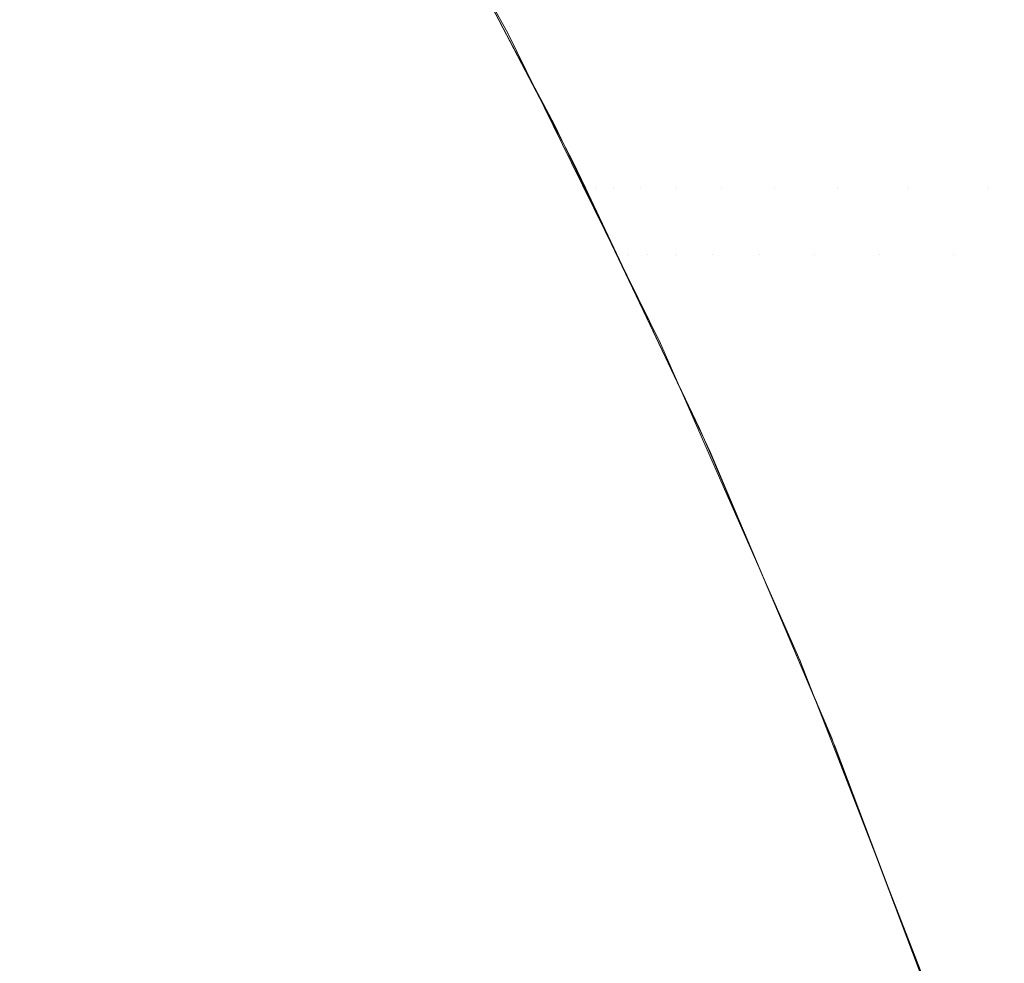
# Model space of a CAD drawing. Header units: centimetres. Extents: x -26.3 to 27.5, y 4.2 to 67.9.
# Tile 198 of 256: x -8.204 to -8.1916, y 5.9347 to 5.9466. Entities that reach past the tile are written whole.
import ezdxf

# ---------------------------------------------------------------- set-up
doc = ezdxf.new("R2010")
doc.units = ezdxf.units.CM
doc.header["$LTSCALE"] = 2.54
doc.layers.add('Lucido design-1', color=7, linetype='Continuous')

# ---------------------------------------------------------------- blocks, each defined once
blk = doc.blocks.new('Gruppo-2-1')
at = {"color": 7, "linetype": 'Continuous', "lineweight": 9}
for points, invisible_edges in [([(-8.204978, 5.95043, -1111.742909), (-8.20292, 5.946923, -1111.742909), (-8.204025, 5.946306, -1111.746829), (-8.206056, 5.949767, -1111.746829)], 15), ([(-8.200017, 5.950164, -1147.818524), (-8.197921, 5.946343, -1147.818524), (-8.198157, 5.94622, -1147.822656), (-8.200248, 5.950031, -1147.822656)], 15), ([(-8.198905, 5.948335, -1147.814164), (-8.197836, 5.946387, -1147.814164), (-8.197921, 5.946343, -1147.818524), (-8.200017, 5.950164, -1147.818524)], 14), ([(-8.200248, 5.950031, -1147.822656), (-8.198157, 5.94622, -1147.822656), (-8.198544, 5.946018, -1147.826771), (-8.200626, 5.949813, -1147.826771)], 15), ([(-8.200626, 5.949813, -1147.826771), (-8.198544, 5.946018, -1147.826771), (-8.199081, 5.945739, -1147.83086), (-8.20115, 5.94951, -1147.83086)], 15), ([(-8.20115, 5.94951, -1147.83086), (-8.199081, 5.945739, -1147.83086), (-8.199767, 5.945382, -1147.834917), (-8.20182, 5.949123, -1147.834917)], 15), ([(-8.198884, 5.948346, -1111.514164), (-8.199345, 5.949284, -1111.510471), (-8.197818, 5.946466, -1111.510521)], 11), ([(-8.197639, 5.946466, -1111.506882), (-8.197818, 5.946466, -1111.510521), (-8.199345, 5.949284, -1111.510471), (-8.199164, 5.949284, -1111.506782)], 15), ([(-8.197341, 5.946466, -1111.503251), (-8.197639, 5.946466, -1111.506882), (-8.199164, 5.949284, -1111.506782), (-8.198862, 5.949284, -1111.503101)], 15), ([(-8.196925, 5.946466, -1111.499631), (-8.197341, 5.946466, -1111.503251), (-8.198862, 5.949284, -1111.503101), (-8.19844, 5.949284, -1111.499432)], 15), ([(-8.19639, 5.946466, -1111.496027), (-8.196925, 5.946466, -1111.499631), (-8.19844, 5.949284, -1111.499432), (-8.197898, 5.949284, -1111.495778)], 15), ([(-8.195738, 5.946466, -1111.492443), (-8.19639, 5.946466, -1111.496027), (-8.197898, 5.949284, -1111.495778), (-8.197237, 5.949284, -1111.492145)], 15), ([(-8.194969, 5.946466, -1111.488881), (-8.195738, 5.946466, -1111.492443), (-8.197237, 5.949284, -1111.492145), (-8.196457, 5.949284, -1111.488534)], 15), ([(-8.194084, 5.946466, -1111.485347), (-8.194969, 5.946466, -1111.488881), (-8.196457, 5.949284, -1111.488534), (-8.19556, 5.949284, -1111.484952)], 15), ([(-8.193083, 5.946466, -1111.481844), (-8.194084, 5.946466, -1111.485347), (-8.19556, 5.949284, -1111.484952), (-8.194545, 5.949284, -1111.4814)], 15), ([(-8.191969, 5.946466, -1111.478375), (-8.193083, 5.946466, -1111.481844), (-8.194545, 5.949284, -1111.4814), (-8.193416, 5.949284, -1111.477884)], 15), ([(-8.190741, 5.946466, -1111.474944), (-8.191969, 5.946466, -1111.478375), (-8.193416, 5.949284, -1111.477884), (-8.192171, 5.949284, -1111.474406)], 15), ([(-8.189402, 5.946466, -1111.471556), (-8.190741, 5.946466, -1111.474944), (-8.192171, 5.949284, -1111.474406), (-8.190814, 5.949284, -1111.470971)], 15), ([(-25.986537, 5.949078, -1111.026917), (-25.986537, 5.946378, -1111.025479), (27.113463, 5.946378, -1111.025479), (27.113463, 5.949078, -1111.026917)], 10), ([(-25.986537, 5.949078, -1147.126917), (-25.986537, 5.946378, -1147.125479), (27.113463, 5.946378, -1147.125479), (27.113463, 5.949078, -1147.126917)], 10), ([(-8.20182, 5.949123, -1147.834917), (-8.199767, 5.945382, -1147.834917), (-8.200601, 5.944948, -1147.838936), (-8.202634, 5.948654, -1147.838936)], 15), ([(-8.199319, 5.948935, -1111.718524), (-8.19733, 5.94519, -1111.718524), (-8.197567, 5.94507, -1111.722656), (-8.199551, 5.948805, -1111.722656)], 15), ([(-8.198895, 5.94834, -1111.714164), (-8.197245, 5.945232, -1111.714164), (-8.19733, 5.94519, -1111.718524), (-8.199319, 5.948935, -1111.718524)], 14), ([(-8.199551, 5.948805, -1111.722656), (-8.197567, 5.94507, -1111.722656), (-8.197957, 5.944873, -1111.726771), (-8.199932, 5.948592, -1111.726771)], 15), ([(-8.202634, 5.948654, -1147.838936), (-8.200601, 5.944948, -1147.838936), (-8.20158, 5.944438, -1147.842909), (-8.20359, 5.948102, -1147.842909)], 15), ([(-8.199932, 5.948592, -1111.726771), (-8.197957, 5.944873, -1111.726771), (-8.198498, 5.9446, -1111.73086), (-8.200461, 5.948297, -1111.73086)], 15), ([(-8.19836, 5.947344, -1147.614164), (-8.197836, 5.946387, -1147.814164), (-8.198905, 5.948335, -1147.814164)], 9), ([(-8.197245, 5.945232, -1111.714164), (-8.198895, 5.94834, -1111.714164), (-8.198884, 5.948346, -1111.514164)], 10), ([(-8.197245, 5.945232, -1111.714164), (-8.198884, 5.948346, -1111.514164), (-8.197896, 5.946456, -1111.514164)], 9), ([(-8.197818, 5.946466, -1111.510521), (-8.197896, 5.946456, -1111.514164), (-8.198884, 5.948346, -1111.514164)], 9), ([(-8.200461, 5.948297, -1111.73086), (-8.198498, 5.9446, -1111.73086), (-8.199189, 5.944252, -1111.734917), (-8.201137, 5.94792, -1111.734917)], 15), ([(-8.20359, 5.948102, -1147.842909), (-8.20158, 5.944438, -1147.842909), (-8.202702, 5.943854, -1147.846829), (-8.204685, 5.947469, -1147.846829)], 15), ([(-8.201137, 5.94792, -1111.734917), (-8.199189, 5.944252, -1111.734917), (-8.200028, 5.943829, -1111.738936), (-8.201957, 5.947461, -1111.738936)], 15), ([(-8.204685, 5.947469, -1147.846829), (-8.202702, 5.943854, -1147.846829), (-8.203965, 5.943196, -1147.850691), (-8.205919, 5.946757, -1147.850691)], 15), ([(-8.201957, 5.947461, -1111.738936), (-8.200028, 5.943829, -1111.738936), (-8.201013, 5.943332, -1111.742909), (-8.20292, 5.946923, -1111.742909)], 15), ([(-8.19836, 5.947344, -1147.614164), (-8.198288, 5.947352, -1147.61058), (-8.196836, 5.944441, -1147.612396)], 11), ([(-8.197836, 5.946387, -1147.814164), (-8.19836, 5.947344, -1147.614164), (-8.197008, 5.94476, -1147.614164)], 9), ([(-8.196836, 5.944441, -1147.612396), (-8.197008, 5.94476, -1147.614164), (-8.19836, 5.947344, -1147.614164)], 9), ([(-8.198288, 5.947352, -1147.61058), (-8.196793, 5.944441, -1147.610628), (-8.196836, 5.944441, -1147.612396)], 11), ([(-8.196723, 5.944441, -1147.608861), (-8.196793, 5.944441, -1147.610628), (-8.198288, 5.947352, -1147.61058), (-8.198116, 5.947352, -1147.607)], 15), ([(-8.198116, 5.947352, -1147.607), (-8.196623, 5.944441, -1147.607096), (-8.196723, 5.944441, -1147.608861)], 11), ([(-8.196496, 5.944441, -1147.605332), (-8.196623, 5.944441, -1147.607096), (-8.198116, 5.947352, -1147.607), (-8.197829, 5.947352, -1147.603428)], 15), ([(-8.197829, 5.947352, -1147.603428), (-8.19634, 5.944441, -1147.603571), (-8.196496, 5.944441, -1147.605332)], 11), ([(-8.196156, 5.944441, -1147.601812), (-8.19634, 5.944441, -1147.603571), (-8.197829, 5.947352, -1147.603428), (-8.197427, 5.947352, -1147.599866)], 15), ([(-8.197427, 5.947352, -1147.599866), (-8.195944, 5.944441, -1147.600058), (-8.196156, 5.944441, -1147.601812)], 11), ([(-8.195704, 5.944441, -1147.598305), (-8.195944, 5.944441, -1147.600058), (-8.197427, 5.947352, -1147.599866), (-8.196912, 5.947352, -1147.596319)], 15), ([(-8.196912, 5.947352, -1147.596319), (-8.195436, 5.944441, -1147.596558), (-8.195704, 5.944441, -1147.598305)], 11), ([(-8.19514, 5.944441, -1147.594814), (-8.195436, 5.944441, -1147.596558), (-8.196912, 5.947352, -1147.596319), (-8.196283, 5.947352, -1147.592791)], 15), ([(-8.196283, 5.947352, -1147.592791), (-8.194816, 5.944441, -1147.593077), (-8.19514, 5.944441, -1147.594814)], 11), ([(-8.194464, 5.944441, -1147.591343), (-8.194816, 5.944441, -1147.593077), (-8.196283, 5.947352, -1147.592791), (-8.195542, 5.947352, -1147.589284)], 15), ([(-8.195542, 5.947352, -1147.589284), (-8.194084, 5.944441, -1147.589617), (-8.194464, 5.944441, -1147.591343)], 11), ([(-8.193677, 5.944441, -1147.587895), (-8.194084, 5.944441, -1147.589617), (-8.195542, 5.947352, -1147.589284), (-8.194689, 5.947352, -1147.585803)], 15), ([(-8.194689, 5.947352, -1147.585803), (-8.193242, 5.944441, -1147.586183), (-8.193677, 5.944441, -1147.587895)], 11), ([(-8.19278, 5.944441, -1147.584474), (-8.193242, 5.944441, -1147.586183), (-8.194689, 5.947352, -1147.585803), (-8.193724, 5.947352, -1147.582352)], 15), ([(-8.193724, 5.947352, -1147.582352), (-8.192291, 5.944441, -1147.582777), (-8.19278, 5.944441, -1147.584474)], 11), ([(-8.191773, 5.944441, -1147.581084), (-8.192291, 5.944441, -1147.582777), (-8.193724, 5.947352, -1147.582352), (-8.192649, 5.947352, -1147.578932)], 15), ([(-8.192649, 5.947352, -1147.578932), (-8.19123, 5.944441, -1147.579404), (-8.191773, 5.944441, -1147.581084)], 11), ([(-8.190659, 5.944441, -1147.577728), (-8.19123, 5.944441, -1147.579404), (-8.192649, 5.947352, -1147.578932), (-8.191466, 5.947352, -1147.575549)], 15), ([(-8.20292, 5.946923, -1111.742909), (-8.201013, 5.943332, -1111.742909), (-8.202143, 5.942763, -1111.746829), (-8.204025, 5.946306, -1111.746829)], 15), ([(-8.205919, 5.946757, -1147.850691), (-8.203965, 5.943196, -1147.850691), (-8.205367, 5.942466, -1147.854488), (-8.207288, 5.945967, -1147.854488)], 15), ([(-8.197008, 5.94476, -1111.514164), (-8.197896, 5.946456, -1111.514164), (-8.197818, 5.946466, -1111.510521)], 10), ([(-8.197245, 5.945232, -1111.714164), (-8.197896, 5.946456, -1111.514164), (-8.197008, 5.94476, -1111.514164)], 9), ([(-8.197008, 5.94476, -1111.514164), (-8.197818, 5.946466, -1111.510521), (-8.196426, 5.9436, -1111.512366)], 11), ([(-8.197818, 5.946466, -1111.510521), (-8.196382, 5.9436, -1111.510568), (-8.196426, 5.9436, -1111.512366)], 11), ([(-8.196308, 5.9436, -1111.508771), (-8.196382, 5.9436, -1111.510568), (-8.197818, 5.946466, -1111.510521), (-8.197639, 5.946466, -1111.506882)], 15), ([(-8.197639, 5.946466, -1111.506882), (-8.196205, 5.9436, -1111.506976), (-8.196308, 5.9436, -1111.508771)], 11), ([(-8.196073, 5.9436, -1111.505182), (-8.196205, 5.9436, -1111.506976), (-8.197639, 5.946466, -1111.506882), (-8.197341, 5.946466, -1111.503251)], 15), ([(-8.197341, 5.946466, -1111.503251), (-8.195911, 5.9436, -1111.503392), (-8.196073, 5.9436, -1111.505182)], 11), ([(-8.19572, 5.9436, -1111.501603), (-8.195911, 5.9436, -1111.503392), (-8.197341, 5.946466, -1111.503251), (-8.196925, 5.946466, -1111.499631)], 15), ([(-8.196925, 5.946466, -1111.499631), (-8.1955, 5.9436, -1111.499819), (-8.19572, 5.9436, -1111.501603)], 11), ([(-8.195251, 5.9436, -1111.498037), (-8.1955, 5.9436, -1111.499819), (-8.196925, 5.946466, -1111.499631), (-8.19639, 5.946466, -1111.496027)], 15), ([(-8.19639, 5.946466, -1111.496027), (-8.194973, 5.9436, -1111.496261), (-8.195251, 5.9436, -1111.498037)], 11), ([(-8.194665, 5.9436, -1111.494488), (-8.194973, 5.9436, -1111.496261), (-8.19639, 5.946466, -1111.496027), (-8.195738, 5.946466, -1111.492443)], 15), ([(-8.195738, 5.946466, -1111.492443), (-8.194329, 5.9436, -1111.492723), (-8.194665, 5.9436, -1111.494488)], 11), ([(-8.193963, 5.9436, -1111.490961), (-8.194329, 5.9436, -1111.492723), (-8.195738, 5.946466, -1111.492443), (-8.194969, 5.946466, -1111.488881)], 15), ([(-8.194969, 5.946466, -1111.488881), (-8.19357, 5.9436, -1111.489208), (-8.193963, 5.9436, -1111.490961)], 11), ([(-8.193146, 5.9436, -1111.487458), (-8.19357, 5.9436, -1111.489208), (-8.194969, 5.946466, -1111.488881), (-8.194084, 5.946466, -1111.485347)], 15), ([(-8.194084, 5.946466, -1111.485347), (-8.192696, 5.9436, -1111.485719), (-8.193146, 5.9436, -1111.487458)], 11), ([(-8.192215, 5.9436, -1111.483984), (-8.192696, 5.9436, -1111.485719), (-8.194084, 5.946466, -1111.485347), (-8.193083, 5.946466, -1111.481844)], 15), ([(-8.193083, 5.946466, -1111.481844), (-8.191708, 5.9436, -1111.482261), (-8.192215, 5.9436, -1111.483984)], 11), ([(-8.191171, 5.9436, -1111.480542), (-8.191708, 5.9436, -1111.482261), (-8.193083, 5.946466, -1111.481844), (-8.191969, 5.946466, -1111.478375)], 15), ([(-8.191969, 5.946466, -1111.478375), (-8.190608, 5.9436, -1111.478837), (-8.191171, 5.9436, -1111.480542)], 11), ([(-8.190015, 5.9436, -1111.477136), (-8.190608, 5.9436, -1111.478837), (-8.191969, 5.946466, -1111.478375), (-8.190741, 5.946466, -1111.474944)], 15), ([(27.113463, 5.945323, -1111.024917), (27.113463, 5.946378, -1111.025479), (-25.986537, 5.946378, -1111.025479), (-25.986537, 5.945323, -1111.024917)], 10), ([(27.113463, 5.945323, -1147.124917), (27.113463, 5.946378, -1147.125479), (-25.986537, 5.946378, -1147.125479), (-25.986537, 5.945323, -1147.124917)], 10), ([(-8.197921, 5.946343, -1147.818524), (-8.195993, 5.942434, -1147.818524), (-8.196234, 5.942321, -1147.822656), (-8.198157, 5.94622, -1147.822656)], 15), ([(-8.197921, 5.946343, -1147.818524), (-8.197836, 5.946387, -1147.814164), (-8.197029, 5.94475, -1147.814164)], 9), ([(-8.197029, 5.94475, -1147.814164), (-8.195907, 5.942474, -1147.814164), (-8.195993, 5.942434, -1147.818524), (-8.197921, 5.946343, -1147.818524)], 14), ([(-8.197008, 5.94476, -1147.614164), (-8.197029, 5.94475, -1147.814164), (-8.197836, 5.946387, -1147.814164)], 9), ([(-8.204025, 5.946306, -1111.746829), (-8.202143, 5.942763, -1111.746829), (-8.203415, 5.942122, -1111.750691), (-8.205268, 5.945612, -1111.750691)], 15), ([(-8.198157, 5.94622, -1147.822656), (-8.196234, 5.942321, -1147.822656), (-8.19663, 5.942137, -1147.826771), (-8.198544, 5.946018, -1147.826771)], 15), ([(-8.198544, 5.946018, -1147.826771), (-8.19663, 5.942137, -1147.826771), (-8.197179, 5.941881, -1147.83086), (-8.199081, 5.945739, -1147.83086)], 15), ([(-8.199081, 5.945739, -1147.83086), (-8.197179, 5.941881, -1147.83086), (-8.19788, 5.941554, -1147.834917), (-8.199767, 5.945382, -1147.834917)], 15), ([(-8.205268, 5.945612, -1111.750691), (-8.203415, 5.942122, -1111.750691), (-8.204826, 5.94141, -1111.754488), (-8.206648, 5.944841, -1111.754488)], 15), ([(-8.199767, 5.945382, -1147.834917), (-8.19788, 5.941554, -1147.834917), (-8.198731, 5.941157, -1147.838936), (-8.200601, 5.944948, -1147.838936)], 15), ([(-25.986537, 5.945323, -1111.024917), (-25.986537, 5.942466, -1111.023549), (27.113463, 5.942466, -1111.023549), (27.113463, 5.945323, -1111.024917)], 10), ([(-25.986537, 5.945323, -1147.124917), (-25.986537, 5.942466, -1147.123549), (27.113463, 5.942466, -1147.123549), (27.113463, 5.945323, -1147.124917)], 10), ([(-8.19733, 5.94519, -1111.718524), (-8.197245, 5.945232, -1111.714164), (-8.197017, 5.944756, -1111.714164)], 9), ([(-8.197008, 5.94476, -1111.514164), (-8.197017, 5.944756, -1111.714164), (-8.197245, 5.945232, -1111.714164)], 9), ([(-8.19733, 5.94519, -1111.718524), (-8.195501, 5.941363, -1111.718524), (-8.195744, 5.941253, -1111.722656), (-8.197567, 5.94507, -1111.722656)], 15), ([(-8.197017, 5.944756, -1111.714164), (-8.195415, 5.941402, -1111.714164), (-8.195501, 5.941363, -1111.718524), (-8.19733, 5.94519, -1111.718524)], 14), ([(-8.197567, 5.94507, -1111.722656), (-8.195744, 5.941253, -1111.722656), (-8.196142, 5.941074, -1111.726771), (-8.197957, 5.944873, -1111.726771)], 15), ([(-8.200601, 5.944948, -1147.838936), (-8.198731, 5.941157, -1147.838936), (-8.199731, 5.94069, -1147.842909), (-8.20158, 5.944438, -1147.842909)], 15), ([(-8.197957, 5.944873, -1111.726771), (-8.196142, 5.941074, -1111.726771), (-8.196694, 5.940824, -1111.73086), (-8.198498, 5.9446, -1111.73086)], 15), ([(-8.195907, 5.942474, -1147.814164), (-8.197029, 5.94475, -1147.814164), (-8.197008, 5.94476, -1147.614164), (-8.196856, 5.944438, -1147.614164)], 10), ([(-8.195415, 5.941402, -1111.714164), (-8.197017, 5.944756, -1111.714164), (-8.197008, 5.94476, -1111.514164)], 10), ([(-8.195415, 5.941402, -1111.714164), (-8.197008, 5.94476, -1111.514164), (-8.196457, 5.943593, -1111.514164)], 9), ([(-8.196426, 5.9436, -1111.512366), (-8.196457, 5.943593, -1111.514164), (-8.197008, 5.94476, -1111.514164)], 9), ([(-8.196836, 5.944441, -1147.612396), (-8.196856, 5.944438, -1147.614164), (-8.197008, 5.94476, -1147.614164)], 9), ([(-8.198498, 5.9446, -1111.73086), (-8.196694, 5.940824, -1111.73086), (-8.197398, 5.940505, -1111.734917), (-8.199189, 5.944252, -1111.734917)], 15), ([(-8.20158, 5.944438, -1147.842909), (-8.199731, 5.94069, -1147.842909), (-8.200878, 5.940156, -1147.846829), (-8.202702, 5.943854, -1147.846829)], 15), ([(-8.195437, 5.941483, -1147.612418), (-8.195281, 5.941106, -1147.614164), (-8.196856, 5.944438, -1147.614164), (-8.196836, 5.944441, -1147.612396)], 13), ([(-8.196856, 5.944438, -1147.614164), (-8.195281, 5.941106, -1147.614164), (-8.195907, 5.942474, -1147.814164)], 10), ([(-8.196836, 5.944441, -1147.612396), (-8.196793, 5.944441, -1147.610628), (-8.195395, 5.941483, -1147.610673), (-8.195437, 5.941483, -1147.612418)], 15), ([(-8.195325, 5.941483, -1147.608928), (-8.195395, 5.941483, -1147.610673), (-8.196793, 5.944441, -1147.610628), (-8.196723, 5.944441, -1147.608861)], 15), ([(-8.196723, 5.944441, -1147.608861), (-8.196623, 5.944441, -1147.607096), (-8.195227, 5.941483, -1147.607186), (-8.195325, 5.941483, -1147.608928)], 15), ([(-8.195101, 5.941483, -1147.605444), (-8.195227, 5.941483, -1147.607186), (-8.196623, 5.944441, -1147.607096), (-8.196496, 5.944441, -1147.605332)], 15), ([(-8.196496, 5.944441, -1147.605332), (-8.19634, 5.944441, -1147.603571), (-8.194948, 5.941483, -1147.603706), (-8.195101, 5.941483, -1147.605444)], 15), ([(-8.194766, 5.941483, -1147.601969), (-8.194948, 5.941483, -1147.603706), (-8.19634, 5.944441, -1147.603571), (-8.196156, 5.944441, -1147.601812)], 15), ([(-8.196156, 5.944441, -1147.601812), (-8.195944, 5.944441, -1147.600058), (-8.194557, 5.941483, -1147.600236), (-8.194766, 5.941483, -1147.601969)], 15), ([(-8.19432, 5.941483, -1147.598506), (-8.194557, 5.941483, -1147.600236), (-8.195944, 5.944441, -1147.600058), (-8.195704, 5.944441, -1147.598305)], 15), ([(-8.195704, 5.944441, -1147.598305), (-8.195436, 5.944441, -1147.596558), (-8.194055, 5.941483, -1147.596781), (-8.19432, 5.941483, -1147.598506)], 15), ([(-8.193762, 5.941483, -1147.595059), (-8.194055, 5.941483, -1147.596781), (-8.195436, 5.944441, -1147.596558), (-8.19514, 5.944441, -1147.594814)], 15), ([(-8.19514, 5.944441, -1147.594814), (-8.194816, 5.944441, -1147.593077), (-8.193443, 5.941483, -1147.593344), (-8.193762, 5.941483, -1147.595059)], 15), ([(-8.193095, 5.941483, -1147.591632), (-8.193443, 5.941483, -1147.593344), (-8.194816, 5.944441, -1147.593077), (-8.194464, 5.944441, -1147.591343)], 15), ([(-8.194464, 5.944441, -1147.591343), (-8.194084, 5.944441, -1147.589617), (-8.19272, 5.941483, -1147.589928), (-8.193095, 5.941483, -1147.591632)], 15), ([(-8.192318, 5.941483, -1147.588228), (-8.19272, 5.941483, -1147.589928), (-8.194084, 5.944441, -1147.589617), (-8.193677, 5.944441, -1147.587895)], 15), ([(-8.193677, 5.944441, -1147.587895), (-8.193242, 5.944441, -1147.586183), (-8.191889, 5.941483, -1147.586538), (-8.192318, 5.941483, -1147.588228)], 15), ([(-8.191432, 5.941483, -1147.584851), (-8.191889, 5.941483, -1147.586538), (-8.193242, 5.944441, -1147.586183), (-8.19278, 5.944441, -1147.584474)], 15), ([(-8.19278, 5.944441, -1147.584474), (-8.192291, 5.944441, -1147.582777), (-8.190949, 5.941483, -1147.583175), (-8.191432, 5.941483, -1147.584851)], 15), ([(-8.190439, 5.941483, -1147.581503), (-8.190949, 5.941483, -1147.583175), (-8.192291, 5.944441, -1147.582777), (-8.191773, 5.944441, -1147.581084)], 15), ([(-8.191773, 5.944441, -1147.581084), (-8.19123, 5.944441, -1147.579404), (-8.189902, 5.941483, -1147.579844), (-8.190439, 5.941483, -1147.581503)], 15), ([(-8.199189, 5.944252, -1111.734917), (-8.197398, 5.940505, -1111.734917), (-8.198255, 5.940118, -1111.738936), (-8.200028, 5.943829, -1111.738936)], 15), ([(-8.202702, 5.943854, -1147.846829), (-8.200878, 5.940156, -1147.846829), (-8.202169, 5.939554, -1147.850691), (-8.203965, 5.943196, -1147.850691)], 15), ([(-8.200028, 5.943829, -1111.738936), (-8.198255, 5.940118, -1111.738936), (-8.19926, 5.939664, -1111.742909), (-8.201013, 5.943332, -1111.742909)], 15), ([(-8.195281, 5.941106, -1111.514164), (-8.196457, 5.943593, -1111.514164), (-8.196426, 5.9436, -1111.512366)], 10), ([(-8.195415, 5.941402, -1111.714164), (-8.196457, 5.943593, -1111.514164), (-8.195281, 5.941106, -1111.514164)], 9), ([(-8.196426, 5.9436, -1111.512366), (-8.195082, 5.94069, -1111.512388), (-8.195281, 5.941106, -1111.514164)], 11), ([(-8.196426, 5.9436, -1111.512366), (-8.196382, 5.9436, -1111.510568), (-8.195038, 5.94069, -1111.510612), (-8.195082, 5.94069, -1111.512388)], 15), ([(-8.194965, 5.94069, -1111.508837), (-8.195038, 5.94069, -1111.510612), (-8.196382, 5.9436, -1111.510568), (-8.196308, 5.9436, -1111.508771)], 15), ([(-8.196308, 5.9436, -1111.508771), (-8.196205, 5.9436, -1111.506976), (-8.194864, 5.94069, -1111.507064), (-8.194965, 5.94069, -1111.508837)], 15), ([(-8.194733, 5.94069, -1111.505292), (-8.194864, 5.94069, -1111.507064), (-8.196205, 5.9436, -1111.506976), (-8.196073, 5.9436, -1111.505182)], 15), ([(-8.196073, 5.9436, -1111.505182), (-8.195911, 5.9436, -1111.503392), (-8.194573, 5.94069, -1111.503523), (-8.194733, 5.94069, -1111.505292)], 15), ([(-8.194385, 5.94069, -1111.501756), (-8.194573, 5.94069, -1111.503523), (-8.195911, 5.9436, -1111.503392), (-8.19572, 5.9436, -1111.501603)], 15), ([(-8.19572, 5.9436, -1111.501603), (-8.1955, 5.9436, -1111.499819), (-8.194167, 5.94069, -1111.499994), (-8.194385, 5.94069, -1111.501756)], 15), ([(-8.193921, 5.94069, -1111.498234), (-8.194167, 5.94069, -1111.499994), (-8.1955, 5.9436, -1111.499819), (-8.195251, 5.9436, -1111.498037)], 15), ([(-8.195251, 5.9436, -1111.498037), (-8.194973, 5.9436, -1111.496261), (-8.193646, 5.94069, -1111.49648), (-8.193921, 5.94069, -1111.498234)], 15), ([(-8.193342, 5.94069, -1111.494729), (-8.193646, 5.94069, -1111.49648), (-8.194973, 5.9436, -1111.496261), (-8.194665, 5.9436, -1111.494488)], 15), ([(-8.194665, 5.9436, -1111.494488), (-8.194329, 5.9436, -1111.492723), (-8.19301, 5.94069, -1111.492985), (-8.193342, 5.94069, -1111.494729)], 15), ([(-8.192649, 5.94069, -1111.491244), (-8.19301, 5.94069, -1111.492985), (-8.194329, 5.9436, -1111.492723), (-8.193963, 5.9436, -1111.490961)], 15), ([(-8.193963, 5.9436, -1111.490961), (-8.19357, 5.9436, -1111.489208), (-8.19226, 5.94069, -1111.489513), (-8.192649, 5.94069, -1111.491244)], 15), ([(-8.191842, 5.94069, -1111.487785), (-8.19226, 5.94069, -1111.489513), (-8.19357, 5.9436, -1111.489208), (-8.193146, 5.9436, -1111.487458)], 15), ([(-8.193146, 5.9436, -1111.487458), (-8.192696, 5.9436, -1111.485719), (-8.191397, 5.94069, -1111.486067), (-8.191842, 5.94069, -1111.487785)], 15), ([(-8.190923, 5.94069, -1111.484353), (-8.191397, 5.94069, -1111.486067), (-8.192696, 5.9436, -1111.485719), (-8.192215, 5.9436, -1111.483984)], 15), ([(-8.192215, 5.9436, -1111.483984), (-8.191708, 5.9436, -1111.482261), (-8.190422, 5.94069, -1111.482651), (-8.190923, 5.94069, -1111.484353)], 15), ([(-8.189891, 5.94069, -1111.480953), (-8.190422, 5.94069, -1111.482651), (-8.191708, 5.9436, -1111.482261), (-8.191171, 5.9436, -1111.480542)], 15), ([(-8.201013, 5.943332, -1111.742909), (-8.19926, 5.939664, -1111.742909), (-8.200413, 5.939143, -1111.746829), (-8.202143, 5.942763, -1111.746829)], 15), ([(-8.203965, 5.943196, -1147.850691), (-8.202169, 5.939554, -1147.850691), (-8.203602, 5.938886, -1147.854488), (-8.205367, 5.942466, -1147.854488)], 15), ([(-8.202143, 5.942763, -1111.746829), (-8.200413, 5.939143, -1111.746829), (-8.201711, 5.938556, -1111.750691), (-8.203415, 5.942122, -1111.750691)], 15), ([(-8.195993, 5.942434, -1147.818524), (-8.195907, 5.942474, -1147.814164), (-8.195301, 5.941097, -1147.814164)], 9), ([(-8.195281, 5.941106, -1147.614164), (-8.195301, 5.941097, -1147.814164), (-8.195907, 5.942474, -1147.814164)], 9), ([(27.113463, 5.94148, -1111.023077), (27.113463, 5.942466, -1111.023549), (-25.986537, 5.942466, -1111.023549), (-25.986537, 5.94148, -1111.023077)], 10), ([(27.113463, 5.94148, -1147.123077), (27.113463, 5.942466, -1147.123549), (-25.986537, 5.942466, -1147.123549), (-25.986537, 5.94148, -1147.123077)], 10), ([(-8.205367, 5.942466, -1147.854488), (-8.203602, 5.938886, -1147.854488), (-8.205173, 5.938153, -1147.858213), (-8.206905, 5.941666, -1147.858213)], 15), ([(-8.195993, 5.942434, -1147.818524), (-8.194237, 5.938444, -1147.818524), (-8.194483, 5.938342, -1147.822656), (-8.196234, 5.942321, -1147.822656)], 15), ([(-8.195301, 5.941097, -1147.814164), (-8.194149, 5.93848, -1147.814164), (-8.194237, 5.938444, -1147.818524), (-8.195993, 5.942434, -1147.818524)], 14), ([(-8.196234, 5.942321, -1147.822656), (-8.194483, 5.938342, -1147.822656), (-8.194887, 5.938175, -1147.826771), (-8.19663, 5.942137, -1147.826771)], 15), ([(-8.203415, 5.942122, -1111.750691), (-8.201711, 5.938556, -1111.750691), (-8.203151, 5.937905, -1111.754488), (-8.204826, 5.94141, -1111.754488)], 15), ([(-8.19663, 5.942137, -1147.826771), (-8.194887, 5.938175, -1147.826771), (-8.195446, 5.937943, -1147.83086), (-8.197179, 5.941881, -1147.83086)], 15), ([(-8.197179, 5.941881, -1147.83086), (-8.195446, 5.937943, -1147.83086), (-8.196161, 5.937647, -1147.834917), (-8.19788, 5.941554, -1147.834917)], 15), ([(-25.986537, 5.94148, -1111.023077), (-25.986537, 5.938474, -1111.021791), (27.113463, 5.938474, -1111.021791), (27.113463, 5.94148, -1111.023077)], 10), ([(-25.986537, 5.94148, -1147.123077), (-25.986537, 5.938474, -1147.121791), (27.113463, 5.938474, -1147.121791), (27.113463, 5.94148, -1147.123077)], 10), ([(-8.19788, 5.941554, -1147.834917), (-8.196161, 5.937647, -1147.834917), (-8.197029, 5.937288, -1147.838936), (-8.198731, 5.941157, -1147.838936)], 15), ([(-8.195281, 5.941106, -1147.614164), (-8.195437, 5.941483, -1147.612418), (-8.194136, 5.93848, -1147.612439)], 11), ([(-8.195437, 5.941483, -1147.612418), (-8.195395, 5.941483, -1147.610673), (-8.194094, 5.93848, -1147.610715), (-8.194136, 5.93848, -1147.612439)], 15), ([(-8.194025, 5.93848, -1147.608991), (-8.194094, 5.93848, -1147.610715), (-8.195395, 5.941483, -1147.610673), (-8.195325, 5.941483, -1147.608928)], 15), ([(-8.195325, 5.941483, -1147.608928), (-8.195227, 5.941483, -1147.607186), (-8.193928, 5.93848, -1147.607269), (-8.194025, 5.93848, -1147.608991)], 15), ([(-8.193804, 5.93848, -1147.605548), (-8.193928, 5.93848, -1147.607269), (-8.195227, 5.941483, -1147.607186), (-8.195101, 5.941483, -1147.605444)], 15), ([(-8.195101, 5.941483, -1147.605444), (-8.194948, 5.941483, -1147.603706), (-8.193652, 5.93848, -1147.603831), (-8.193804, 5.93848, -1147.605548)], 15), ([(-8.193473, 5.93848, -1147.602114), (-8.193652, 5.93848, -1147.603831), (-8.194948, 5.941483, -1147.603706), (-8.194766, 5.941483, -1147.601969)], 15), ([(-8.194766, 5.941483, -1147.601969), (-8.194557, 5.941483, -1147.600236), (-8.193266, 5.93848, -1147.600403), (-8.193473, 5.93848, -1147.602114)], 15), ([(-8.193032, 5.93848, -1147.598693), (-8.193266, 5.93848, -1147.600403), (-8.194557, 5.941483, -1147.600236), (-8.19432, 5.941483, -1147.598506)], 15), ([(-8.19432, 5.941483, -1147.598506), (-8.194055, 5.941483, -1147.596781), (-8.19277, 5.93848, -1147.596989), (-8.193032, 5.93848, -1147.598693)], 15), ([(-8.192481, 5.93848, -1147.595287), (-8.19277, 5.93848, -1147.596989), (-8.194055, 5.941483, -1147.596781), (-8.193762, 5.941483, -1147.595059)], 15), ([(-8.193762, 5.941483, -1147.595059), (-8.193443, 5.941483, -1147.593344), (-8.192165, 5.93848, -1147.593593), (-8.192481, 5.93848, -1147.595287)], 15), ([(-8.191821, 5.93848, -1147.591901), (-8.192165, 5.93848, -1147.593593), (-8.193443, 5.941483, -1147.593344), (-8.193095, 5.941483, -1147.591632)], 15), ([(-8.193095, 5.941483, -1147.591632), (-8.19272, 5.941483, -1147.589928), (-8.191451, 5.93848, -1147.590218), (-8.191821, 5.93848, -1147.591901)], 15), ([(-8.191054, 5.93848, -1147.588538), (-8.191451, 5.93848, -1147.590218), (-8.19272, 5.941483, -1147.589928), (-8.192318, 5.941483, -1147.588228)], 15), ([(-8.192318, 5.941483, -1147.588228), (-8.191889, 5.941483, -1147.586538), (-8.19063, 5.93848, -1147.586868), (-8.191054, 5.93848, -1147.588538)], 15), ([(-8.190179, 5.93848, -1147.585201), (-8.19063, 5.93848, -1147.586868), (-8.191889, 5.941483, -1147.586538), (-8.191432, 5.941483, -1147.584851)], 15), ([(-8.204826, 5.94141, -1111.754488), (-8.203151, 5.937905, -1111.754488), (-8.204731, 5.937191, -1111.758213), (-8.206374, 5.940629, -1111.758213)], 15), ([(-8.195501, 5.941363, -1111.718524), (-8.193837, 5.937462, -1111.718524), (-8.194084, 5.937363, -1111.722656), (-8.195744, 5.941253, -1111.722656)], 15), ([(-8.195501, 5.941363, -1111.718524), (-8.195415, 5.941402, -1111.714164), (-8.195287, 5.941103, -1111.714164)], 9), ([(-8.195287, 5.941103, -1111.714164), (-8.193748, 5.937498, -1111.714164), (-8.193837, 5.937462, -1111.718524), (-8.195501, 5.941363, -1111.718524)], 14), ([(-8.195281, 5.941106, -1111.514164), (-8.195287, 5.941103, -1111.714164), (-8.195415, 5.941402, -1111.714164)], 9), ([(-8.195744, 5.941253, -1111.722656), (-8.194084, 5.937363, -1111.722656), (-8.194489, 5.9372, -1111.726771), (-8.196142, 5.941074, -1111.726771)], 15), ([(-8.198731, 5.941157, -1147.838936), (-8.197029, 5.937288, -1147.838936), (-8.198048, 5.936865, -1147.842909), (-8.199731, 5.94069, -1147.842909)], 15), ([(-8.194149, 5.93848, -1147.814164), (-8.195301, 5.941097, -1147.814164), (-8.195281, 5.941106, -1147.614164)], 10), ([(-8.193748, 5.937498, -1111.714164), (-8.195287, 5.941103, -1111.714164), (-8.195281, 5.941106, -1111.514164)], 10), ([(-8.195281, 5.941106, -1111.514164), (-8.193705, 5.937389, -1111.514164), (-8.193707, 5.937388, -1111.714164), (-8.193748, 5.937498, -1111.714164)], 10), ([(-8.193831, 5.937739, -1111.512408), (-8.193705, 5.937389, -1111.514164), (-8.195281, 5.941106, -1111.514164), (-8.195082, 5.94069, -1111.512388)], 13), ([(-8.195281, 5.941106, -1147.614164), (-8.193705, 5.937389, -1147.614164), (-8.194149, 5.93848, -1147.814164)], 10), ([(-8.194136, 5.93848, -1147.612439), (-8.193705, 5.937389, -1147.614164), (-8.195281, 5.941106, -1147.614164)], 9), ([(-8.196142, 5.941074, -1111.726771), (-8.194489, 5.9372, -1111.726771), (-8.195051, 5.936974, -1111.73086), (-8.196694, 5.940824, -1111.73086)], 15), ([(-8.196694, 5.940824, -1111.73086), (-8.195051, 5.936974, -1111.73086), (-8.195769, 5.936686, -1111.734917), (-8.197398, 5.940505, -1111.734917)], 15), ([(-8.199731, 5.94069, -1147.842909), (-8.198048, 5.936865, -1147.842909), (-8.199217, 5.936381, -1147.846829), (-8.200878, 5.940156, -1147.846829)], 15), ([(-8.195082, 5.94069, -1111.512388), (-8.195038, 5.94069, -1111.510612), (-8.193788, 5.937739, -1111.510653), (-8.193831, 5.937739, -1111.512408)], 15), ([(-8.193716, 5.937739, -1111.508898), (-8.193788, 5.937739, -1111.510653), (-8.195038, 5.94069, -1111.510612), (-8.194965, 5.94069, -1111.508837)], 15), ([(-8.194965, 5.94069, -1111.508837), (-8.194864, 5.94069, -1111.507064), (-8.193616, 5.937739, -1111.507146), (-8.193716, 5.937739, -1111.508898)], 15), ([(-8.193487, 5.937739, -1111.505394), (-8.193616, 5.937739, -1111.507146), (-8.194864, 5.94069, -1111.507064), (-8.194733, 5.94069, -1111.505292)], 15), ([(-8.194733, 5.94069, -1111.505292), (-8.194573, 5.94069, -1111.503523), (-8.193329, 5.937739, -1111.503646), (-8.193487, 5.937739, -1111.505394)], 15), ([(-8.193143, 5.937739, -1111.501899), (-8.193329, 5.937739, -1111.503646), (-8.194573, 5.94069, -1111.503523), (-8.194385, 5.94069, -1111.501756)], 15), ([(-8.194385, 5.94069, -1111.501756), (-8.194167, 5.94069, -1111.499994), (-8.192928, 5.937739, -1111.500157), (-8.193143, 5.937739, -1111.501899)], 15), ([(-8.192684, 5.937739, -1111.498418), (-8.192928, 5.937739, -1111.500157), (-8.194167, 5.94069, -1111.499994), (-8.193921, 5.94069, -1111.498234)], 15), ([(-8.193921, 5.94069, -1111.498234), (-8.193646, 5.94069, -1111.49648), (-8.192412, 5.937739, -1111.496684), (-8.192684, 5.937739, -1111.498418)], 15), ([(-8.192112, 5.937739, -1111.494953), (-8.192412, 5.937739, -1111.496684), (-8.193646, 5.94069, -1111.49648), (-8.193342, 5.94069, -1111.494729)], 15), ([(-8.193342, 5.94069, -1111.494729), (-8.19301, 5.94069, -1111.492985), (-8.191784, 5.937739, -1111.493229), (-8.192112, 5.937739, -1111.494953)], 15), ([(-8.191427, 5.937739, -1111.491508), (-8.191784, 5.937739, -1111.493229), (-8.19301, 5.94069, -1111.492985), (-8.192649, 5.94069, -1111.491244)], 15), ([(-8.192649, 5.94069, -1111.491244), (-8.19226, 5.94069, -1111.489513), (-8.191042, 5.937739, -1111.489797), (-8.191427, 5.937739, -1111.491508)], 15), ([(-8.190629, 5.937739, -1111.488088), (-8.191042, 5.937739, -1111.489797), (-8.19226, 5.94069, -1111.489513), (-8.191842, 5.94069, -1111.487785)], 15), ([(-8.191842, 5.94069, -1111.487785), (-8.191397, 5.94069, -1111.486067), (-8.190189, 5.937739, -1111.486391), (-8.190629, 5.937739, -1111.488088)], 15), ([(-8.197398, 5.940505, -1111.734917), (-8.195769, 5.936686, -1111.734917), (-8.19664, 5.936336, -1111.738936), (-8.198255, 5.940118, -1111.738936)], 15), ([(-8.200878, 5.940156, -1147.846829), (-8.199217, 5.936381, -1147.846829), (-8.200533, 5.935836, -1147.850691), (-8.202169, 5.939554, -1147.850691)], 15), ([(-8.198255, 5.940118, -1111.738936), (-8.19664, 5.936336, -1111.738936), (-8.197664, 5.935924, -1111.742909), (-8.19926, 5.939664, -1111.742909)], 15), ([(-8.19926, 5.939664, -1111.742909), (-8.197664, 5.935924, -1111.742909), (-8.198838, 5.935452, -1111.746829), (-8.200413, 5.939143, -1111.746829)], 15), ([(-8.202169, 5.939554, -1147.850691), (-8.200533, 5.935836, -1147.850691), (-8.201994, 5.935231, -1147.854488), (-8.203602, 5.938886, -1147.854488)], 15), ([(-8.200413, 5.939143, -1111.746829), (-8.198838, 5.935452, -1111.746829), (-8.20016, 5.934921, -1111.750691), (-8.201711, 5.938556, -1111.750691)], 15), ([(-8.203602, 5.938886, -1147.854488), (-8.201994, 5.935231, -1147.854488), (-8.203595, 5.934568, -1147.858213), (-8.205173, 5.938153, -1147.858213)], 15), ([(-8.201711, 5.938556, -1111.750691), (-8.20016, 5.934921, -1111.750691), (-8.201627, 5.934332, -1111.754488), (-8.203151, 5.937905, -1111.754488)], 15), ([(27.113463, 5.937558, -1111.021399), (27.113463, 5.938474, -1111.021791), (-25.986537, 5.938474, -1111.021791), (-25.986537, 5.937558, -1111.021399)], 10), ([(27.113463, 5.937558, -1147.121399), (27.113463, 5.938474, -1147.121791), (-25.986537, 5.938474, -1147.121791), (-25.986537, 5.937558, -1147.121399)], 10), ([(-8.194237, 5.938444, -1147.818524), (-8.192657, 5.934381, -1147.818524), (-8.192908, 5.93429, -1147.822656), (-8.194483, 5.938342, -1147.822656)], 15), ([(-8.194237, 5.938444, -1147.818524), (-8.194149, 5.93848, -1147.814164), (-8.193722, 5.937382, -1147.814164)], 9), ([(-8.193722, 5.937382, -1147.814164), (-8.192568, 5.934414, -1147.814164), (-8.192657, 5.934381, -1147.818524), (-8.194237, 5.938444, -1147.818524)], 14), ([(-8.193705, 5.937389, -1147.614164), (-8.193722, 5.937382, -1147.814164), (-8.194149, 5.93848, -1147.814164)], 9), ([(-8.193705, 5.937389, -1147.614164), (-8.194136, 5.93848, -1147.612439), (-8.192933, 5.935437, -1147.612458)], 11), ([(-8.194136, 5.93848, -1147.612439), (-8.194094, 5.93848, -1147.610715), (-8.192892, 5.935437, -1147.610753), (-8.192933, 5.935437, -1147.612458)], 15), ([(-8.192824, 5.935437, -1147.609049), (-8.192892, 5.935437, -1147.610753), (-8.194094, 5.93848, -1147.610715), (-8.194025, 5.93848, -1147.608991)], 15), ([(-8.194025, 5.93848, -1147.608991), (-8.193928, 5.93848, -1147.607269), (-8.192728, 5.935437, -1147.607346), (-8.192824, 5.935437, -1147.609049)], 15), ([(-8.192605, 5.935437, -1147.605645), (-8.192728, 5.935437, -1147.607346), (-8.193928, 5.93848, -1147.607269), (-8.193804, 5.93848, -1147.605548)], 15), ([(-8.193804, 5.93848, -1147.605548), (-8.193652, 5.93848, -1147.603831), (-8.192455, 5.935437, -1147.603946), (-8.192605, 5.935437, -1147.605645)], 15), ([(-8.192278, 5.935437, -1147.602249), (-8.192455, 5.935437, -1147.603946), (-8.193652, 5.93848, -1147.603831), (-8.193473, 5.93848, -1147.602114)], 15), ([(-8.193473, 5.93848, -1147.602114), (-8.193266, 5.93848, -1147.600403), (-8.192073, 5.935437, -1147.600557), (-8.192278, 5.935437, -1147.602249)], 15), ([(-8.191841, 5.935437, -1147.598866), (-8.192073, 5.935437, -1147.600557), (-8.193266, 5.93848, -1147.600403), (-8.193032, 5.93848, -1147.598693)], 15), ([(-8.193032, 5.93848, -1147.598693), (-8.19277, 5.93848, -1147.596989), (-8.191583, 5.935437, -1147.597181), (-8.191841, 5.935437, -1147.598866)], 15), ([(-8.191297, 5.935437, -1147.595498), (-8.191583, 5.935437, -1147.597181), (-8.19277, 5.93848, -1147.596989), (-8.192481, 5.93848, -1147.595287)], 15), ([(-8.192481, 5.93848, -1147.595287), (-8.192165, 5.93848, -1147.593593), (-8.190985, 5.935437, -1147.593823), (-8.191297, 5.935437, -1147.595498)], 15), ([(-8.190645, 5.935437, -1147.59215), (-8.190985, 5.935437, -1147.593823), (-8.192165, 5.93848, -1147.593593), (-8.191821, 5.93848, -1147.591901)], 15), ([(-8.191821, 5.93848, -1147.591901), (-8.191451, 5.93848, -1147.590218), (-8.190279, 5.935437, -1147.590486), (-8.190645, 5.935437, -1147.59215)], 15), ([(-8.194483, 5.938342, -1147.822656), (-8.192908, 5.93429, -1147.822656), (-8.193318, 5.934141, -1147.826771), (-8.194887, 5.938175, -1147.826771)], 15), ([(-8.205173, 5.938153, -1147.858213), (-8.203595, 5.934568, -1147.858213), (-8.205336, 5.933847, -1147.861861), (-8.20688, 5.937357, -1147.861861)], 15), ([(-8.194887, 5.938175, -1147.826771), (-8.193318, 5.934141, -1147.826771), (-8.193887, 5.933934, -1147.83086), (-8.195446, 5.937943, -1147.83086)], 15), ([(-8.203151, 5.937905, -1111.754488), (-8.201627, 5.934332, -1111.754488), (-8.203235, 5.933685, -1111.758213), (-8.204731, 5.937191, -1111.758213)], 15), ([(-8.195446, 5.937943, -1147.83086), (-8.193887, 5.933934, -1147.83086), (-8.194614, 5.933669, -1147.834917), (-8.196161, 5.937647, -1147.834917)], 15), ([(-8.196161, 5.937647, -1147.834917), (-8.194614, 5.933669, -1147.834917), (-8.195497, 5.933348, -1147.838936), (-8.197029, 5.937288, -1147.838936)], 15), ([(-8.193705, 5.937389, -1111.514164), (-8.193831, 5.937739, -1111.512408), (-8.192676, 5.934749, -1111.512427)], 11), ([(-8.193831, 5.937739, -1111.512408), (-8.193788, 5.937739, -1111.510653), (-8.192634, 5.934749, -1111.510691), (-8.192676, 5.934749, -1111.512427)], 15), ([(-8.192563, 5.934749, -1111.508955), (-8.192634, 5.934749, -1111.510691), (-8.193788, 5.937739, -1111.510653), (-8.193716, 5.937739, -1111.508898)], 15), ([(-8.193716, 5.937739, -1111.508898), (-8.193616, 5.937739, -1111.507146), (-8.192463, 5.934749, -1111.507221), (-8.192563, 5.934749, -1111.508955)], 15), ([(-8.192335, 5.934749, -1111.505488), (-8.192463, 5.934749, -1111.507221), (-8.193616, 5.937739, -1111.507146), (-8.193487, 5.937739, -1111.505394)], 15), ([(-8.193487, 5.937739, -1111.505394), (-8.193329, 5.937739, -1111.503646), (-8.192179, 5.934749, -1111.503759), (-8.192335, 5.934749, -1111.505488)], 15), ([(-8.191995, 5.934749, -1111.502031), (-8.192179, 5.934749, -1111.503759), (-8.193329, 5.937739, -1111.503646), (-8.193143, 5.937739, -1111.501899)], 15), ([(-8.193143, 5.937739, -1111.501899), (-8.192928, 5.937739, -1111.500157), (-8.191782, 5.934749, -1111.500308), (-8.191995, 5.934749, -1111.502031)], 15), ([(-8.191541, 5.934749, -1111.498587), (-8.191782, 5.934749, -1111.500308), (-8.192928, 5.937739, -1111.500157), (-8.192684, 5.937739, -1111.498418)], 15), ([(-8.192684, 5.937739, -1111.498418), (-8.192412, 5.937739, -1111.496684), (-8.191273, 5.934749, -1111.496872), (-8.191541, 5.934749, -1111.498587)], 15), ([(-8.190976, 5.934749, -1111.49516), (-8.191273, 5.934749, -1111.496872), (-8.192412, 5.937739, -1111.496684), (-8.192112, 5.937739, -1111.494953)], 15), ([(-8.192112, 5.937739, -1111.494953), (-8.191784, 5.937739, -1111.493229), (-8.190651, 5.934749, -1111.493455), (-8.190976, 5.934749, -1111.49516)], 15), ([(-8.190298, 5.934749, -1111.491752), (-8.190651, 5.934749, -1111.493455), (-8.191784, 5.937739, -1111.493229), (-8.191427, 5.937739, -1111.491508)], 15), ([(-25.986537, 5.937558, -1111.021399), (-25.986537, 5.934409, -1111.020209), (27.113463, 5.934409, -1111.020209), (27.113463, 5.937558, -1111.021399)], 10), ([(-25.986537, 5.937558, -1147.121399), (-25.986537, 5.934409, -1147.120209), (27.113463, 5.934409, -1147.120209), (27.113463, 5.937558, -1147.121399)], 10), ([(-8.193837, 5.937462, -1111.718524), (-8.192339, 5.933494, -1111.718524), (-8.19259, 5.933406, -1111.722656), (-8.194084, 5.937363, -1111.722656)], 15), ([(-8.193837, 5.937462, -1111.718524), (-8.193748, 5.937498, -1111.714164), (-8.193707, 5.937388, -1111.714164)], 9), ([(-8.192339, 5.933494, -1111.718524), (-8.193837, 5.937462, -1111.718524), (-8.193707, 5.937388, -1111.714164), (-8.192283, 5.933615, -1111.714164)], 11), ([(-8.192568, 5.934414, -1147.814164), (-8.193722, 5.937382, -1147.814164), (-8.193705, 5.937389, -1147.614164)], 10), ([(-8.193707, 5.937388, -1111.714164), (-8.193705, 5.937389, -1111.514164), (-8.192281, 5.933615, -1111.514164), (-8.192283, 5.933615, -1111.714164)], 5), ([(-8.192676, 5.934749, -1111.512427), (-8.192281, 5.933615, -1111.514164), (-8.193705, 5.937389, -1111.514164)], 9), ([(-8.192568, 5.934414, -1147.814164), (-8.193705, 5.937389, -1147.614164), (-8.192281, 5.933615, -1147.614164)], 9), ([(-8.192933, 5.935437, -1147.612458), (-8.192281, 5.933615, -1147.614164), (-8.193705, 5.937389, -1147.614164)], 9), ([(-8.197029, 5.937288, -1147.838936), (-8.195497, 5.933348, -1147.838936), (-8.196534, 5.932971, -1147.842909), (-8.198048, 5.936865, -1147.842909)], 15), ([(-8.194084, 5.937363, -1111.722656), (-8.19259, 5.933406, -1111.722656), (-8.193002, 5.93326, -1111.726771), (-8.194489, 5.9372, -1111.726771)], 15), ([(-8.204731, 5.937191, -1111.758213), (-8.203235, 5.933685, -1111.758213), (-8.204983, 5.932983, -1111.761861), (-8.206448, 5.936415, -1111.761861)], 15), ([(-8.194489, 5.9372, -1111.726771), (-8.193002, 5.93326, -1111.726771), (-8.193573, 5.933058, -1111.73086), (-8.195051, 5.936974, -1111.73086)], 15), ([(-8.195051, 5.936974, -1111.73086), (-8.193573, 5.933058, -1111.73086), (-8.194302, 5.932801, -1111.734917), (-8.195769, 5.936686, -1111.734917)], 15), ([(-8.198048, 5.936865, -1147.842909), (-8.196534, 5.932971, -1147.842909), (-8.197723, 5.932538, -1147.846829), (-8.199217, 5.936381, -1147.846829)], 15), ([(-8.195769, 5.936686, -1111.734917), (-8.194302, 5.932801, -1111.734917), (-8.195188, 5.932488, -1111.738936), (-8.19664, 5.936336, -1111.738936)], 15), ([(-8.199217, 5.936381, -1147.846829), (-8.197723, 5.932538, -1147.846829), (-8.199061, 5.932051, -1147.850691), (-8.200533, 5.935836, -1147.850691)], 15), ([(-8.19664, 5.936336, -1111.738936), (-8.195188, 5.932488, -1111.738936), (-8.196229, 5.93212, -1111.742909), (-8.197664, 5.935924, -1111.742909)], 15), ([(-8.197664, 5.935924, -1111.742909), (-8.196229, 5.93212, -1111.742909), (-8.197422, 5.931699, -1111.746829), (-8.198838, 5.935452, -1111.746829)], 15), ([(-8.200533, 5.935836, -1147.850691), (-8.199061, 5.932051, -1147.850691), (-8.200547, 5.93151, -1147.854488), (-8.201994, 5.935231, -1147.854488)], 15), ([(-8.198838, 5.935452, -1111.746829), (-8.197422, 5.931699, -1111.746829), (-8.198765, 5.931224, -1111.750691), (-8.20016, 5.934921, -1111.750691)], 15), ([(-8.192933, 5.935437, -1147.612458), (-8.192892, 5.935437, -1147.610753), (-8.19179, 5.932356, -1147.610789), (-8.191831, 5.932356, -1147.612476)], 15), ([(-8.191831, 5.932356, -1147.612476), (-8.192281, 5.933615, -1147.614164), (-8.192933, 5.935437, -1147.612458)], 11), ([(-8.191723, 5.932356, -1147.609102), (-8.19179, 5.932356, -1147.610789), (-8.192892, 5.935437, -1147.610753), (-8.192824, 5.935437, -1147.609049)], 15), ([(-8.192824, 5.935437, -1147.609049), (-8.192728, 5.935437, -1147.607346), (-8.191628, 5.932356, -1147.607417), (-8.191723, 5.932356, -1147.609102)], 15), ([(-8.191506, 5.932356, -1147.605733), (-8.191628, 5.932356, -1147.607417), (-8.192728, 5.935437, -1147.607346), (-8.192605, 5.935437, -1147.605645)], 15), ([(-8.192605, 5.935437, -1147.605645), (-8.192455, 5.935437, -1147.603946), (-8.191358, 5.932356, -1147.604052), (-8.191506, 5.932356, -1147.605733)], 15), ([(-8.191182, 5.932356, -1147.602373), (-8.191358, 5.932356, -1147.604052), (-8.192455, 5.935437, -1147.603946), (-8.192278, 5.935437, -1147.602249)], 15), ([(-8.192278, 5.935437, -1147.602249), (-8.192073, 5.935437, -1147.600557), (-8.19098, 5.932356, -1147.600698), (-8.191182, 5.932356, -1147.602373)], 15), ([(-8.19075, 5.932356, -1147.599024), (-8.19098, 5.932356, -1147.600698), (-8.192073, 5.935437, -1147.600557), (-8.191841, 5.935437, -1147.598866)], 15), ([(-8.191841, 5.935437, -1147.598866), (-8.191583, 5.935437, -1147.597181), (-8.190495, 5.932356, -1147.597357), (-8.19075, 5.932356, -1147.599024)], 15), ([(-8.190212, 5.932356, -1147.595692), (-8.190495, 5.932356, -1147.597357), (-8.191583, 5.935437, -1147.597181), (-8.191297, 5.935437, -1147.595498)], 15), ([(-8.201994, 5.935231, -1147.854488), (-8.200547, 5.93151, -1147.854488), (-8.202176, 5.930917, -1147.858213), (-8.203595, 5.934568, -1147.858213)], 15), ([(-8.20016, 5.934921, -1111.750691), (-8.198765, 5.931224, -1111.750691), (-8.200255, 5.930697, -1111.754488), (-8.201627, 5.934332, -1111.754488)], 15), ([(-8.192676, 5.934749, -1111.512427), (-8.192634, 5.934749, -1111.510691), (-8.191576, 5.931723, -1111.510725), (-8.191618, 5.931723, -1111.512444)], 15), ([(-8.192281, 5.933615, -1111.514164), (-8.192676, 5.934749, -1111.512427), (-8.191618, 5.931723, -1111.512444)], 11), ([(-8.191505, 5.931723, -1111.509007), (-8.191576, 5.931723, -1111.510725), (-8.192634, 5.934749, -1111.510691), (-8.192563, 5.934749, -1111.508955)], 15), ([(-8.192563, 5.934749, -1111.508955), (-8.192463, 5.934749, -1111.507221), (-8.191407, 5.931723, -1111.50729), (-8.191505, 5.931723, -1111.509007)], 15), ([(-8.19128, 5.931723, -1111.505575), (-8.191407, 5.931723, -1111.50729), (-8.192463, 5.934749, -1111.507221), (-8.192335, 5.934749, -1111.505488)], 15), ([(-8.192335, 5.934749, -1111.505488), (-8.192179, 5.934749, -1111.503759), (-8.191126, 5.931723, -1111.503863), (-8.19128, 5.931723, -1111.505575)], 15), ([(-8.190943, 5.931723, -1111.502152), (-8.191126, 5.931723, -1111.503863), (-8.192179, 5.934749, -1111.503759), (-8.191995, 5.934749, -1111.502031)], 15), ([(-8.191995, 5.934749, -1111.502031), (-8.191782, 5.934749, -1111.500308), (-8.190733, 5.931723, -1111.500446), (-8.190943, 5.931723, -1111.502152)], 15), ([(-8.190494, 5.931723, -1111.498742), (-8.190733, 5.931723, -1111.500446), (-8.191782, 5.934749, -1111.500308), (-8.191541, 5.934749, -1111.498587)], 15)]:
    blk.add_3dface(points, dxfattribs=dict(at, invisible_edges=invisible_edges))
blk = doc.blocks.new('Gruppo-3-1')
at = {"color": 7}
blk.add_blockref('Gruppo-2-1', (0, 0), dxfattribs=at)

msp = doc.modelspace()

# ---------------------------------------------------------------- block references
at = {"layer": 'Lucido design-1', "color": 7}
msp.add_blockref('Gruppo-3-1', (0, 0), dxfattribs=at)

doc.saveas('drawing.dxf')
